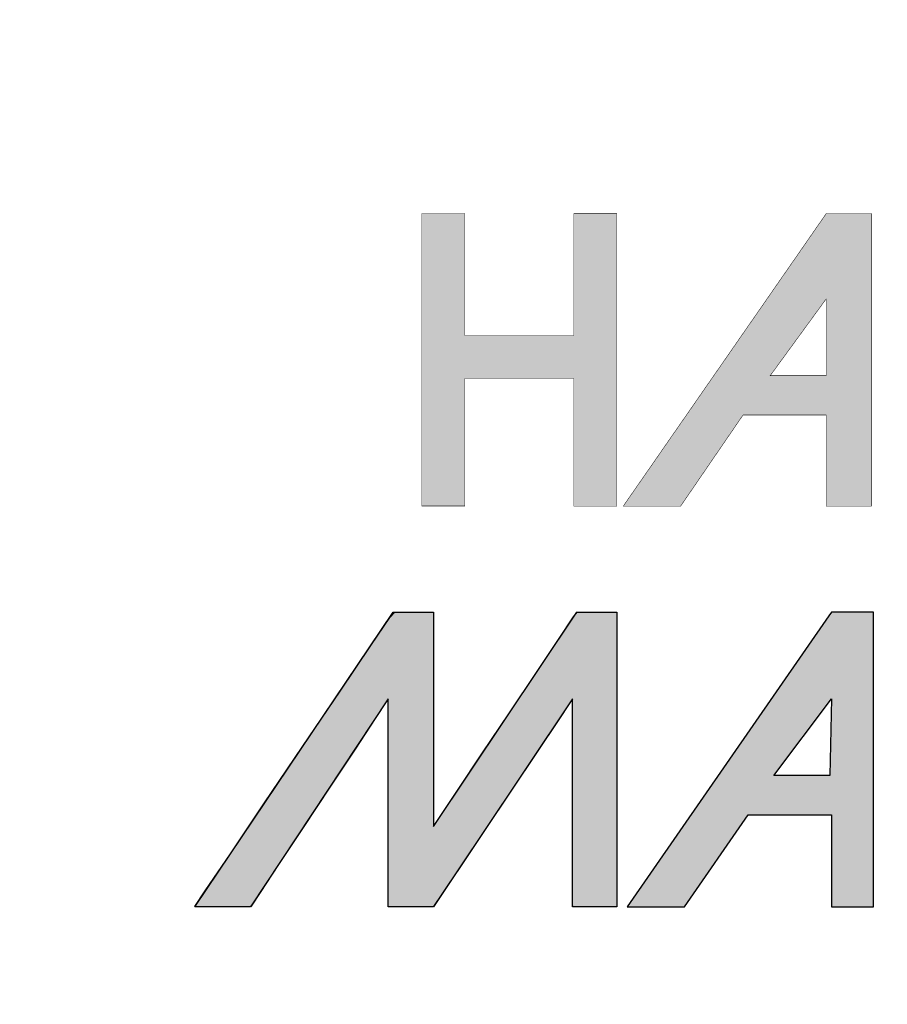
# Model space of a CAD drawing. Header units: inches. Extents: x 0 to 253, y 1 to 187.
# Tile 6 of 17: x 217 to 226, y 11 to 21. Entities that reach past the tile are written whole.
import ezdxf
from ezdxf import colors
from ezdxf.entities.mleader import LeaderData, LeaderLine
from ezdxf.math import Vec2, Vec3

# ---------------------------------------------------------------- set-up
doc = ezdxf.new("R2010")
doc.units = ezdxf.units.IN
doc.header["$MEASUREMENT"] = 0
doc.layers.add('Default', color=7, linetype='Continuous')

# ---------------------------------------------------------------- blocks, each defined once
blk = doc.blocks.new('_DOT')
at = {"color": 0}
blk.add_line((0, 0), (-1, 0), dxfattribs=at)
at = {"color": 0, "const_width": 0.333}
blk.add_lwpolyline([(-0.1665, 0, 1), (0.1665, 0, 1)], format="xyb", close=True, dxfattribs=at)
blk = doc.blocks.new('block_2')
at = {"layer": 'Default', "linetype": 'Continuous'}
blk.add_hatch(color=7, dxfattribs=at).paths.add_polyline_path([(-0.8327, 0.06669), (-0.8327, 0.08406), (-0.8327, 0.1076), (-0.8327, 0.13453), (-0.8327, 0.16208), (-0.8327, 0.18746), (-0.8327, 0.20791), (-0.8327, 0.22063), (-0.8328, 0.22345), (-0.83445, 0.22345), (-0.83771, 0.22345), (-0.8421, 0.22345), (-0.84711, 0.22345), (-0.85224, 0.22345), (-0.85701, 0.22345), (-0.86091, 0.22345), (-0.86471, 0.21953), (-0.8786, 0.19893), (-0.90103, 0.16565), (-0.92818, 0.12538), (-0.9562, 0.0838), (-0.98129, 0.04658), (-0.99959, 0.01942), (-1.00729, 0.008), (-1.00571, 0.00793), (-1.00095, 0.00793), (-0.99411, 0.00793), (-0.98627, 0.00793), (-0.97852, 0.00793), (-0.97193, 0.00793), (-0.96758, 0.00793), (-0.96617, 0.00834), (-0.95953, 0.01837), (-0.94594, 0.03889), (-0.92807, 0.06588), (-0.90856, 0.09534), (-0.89007, 0.12326), (-0.87525, 0.14563), (-0.86677, 0.15844), (-0.86573, 0.15788), (-0.86573, 0.1442), (-0.86573, 0.12126), (-0.86573, 0.09308), (-0.86573, 0.06367), (-0.86573, 0.03703), (-0.86573, 0.01717), (-0.86573, 0.00811), (-0.86462, 0.00793), (-0.86093, 0.00793), (-0.85551, 0.00793), (-0.84921, 0.00793), (-0.84292, 0.00793), (-0.83749, 0.00793), (-0.83381, 0.00793), (-0.83258, 0.00811), (-0.82652, 0.01717), (-0.81324, 0.03703), (-0.79542, 0.06367), (-0.77575, 0.09308), (-0.7569, 0.12126), (-0.74156, 0.1442), (-0.73241, 0.15788), (-0.73098, 0.15844), (-0.73098, 0.14563), (-0.73098, 0.12326), (-0.73098, 0.09534), (-0.73098, 0.06588), (-0.73098, 0.03889), (-0.73098, 0.01837), (-0.73098, 0.00834), (-0.73007, 0.00793), (-0.72661, 0.00793), (-0.72137, 0.00793), (-0.71521, 0.00793), (-0.70898, 0.00793), (-0.70354, 0.00793), (-0.69975, 0.00793), (-0.69846, 0.008), (-0.69846, 0.01942), (-0.69846, 0.04658), (-0.69846, 0.0838), (-0.69846, 0.12538), (-0.69846, 0.16565), (-0.69846, 0.19893), (-0.69846, 0.21953), (-0.69867, 0.22345), (-0.70097, 0.22345), (-0.70518, 0.22345), (-0.71051, 0.22345), (-0.71621, 0.22345), (-0.72149, 0.22345), (-0.72557, 0.22345), (-0.72769, 0.22345), (-0.73023, 0.21987), (-0.74082, 0.20403), (-0.75738, 0.17928), (-0.77712, 0.14977), (-0.79729, 0.11962), (-0.81512, 0.09297), (-0.82784, 0.07395)])
h = blk.add_hatch(color=7, dxfattribs=at)
h.paths.add_polyline_path([(-0.54363, 0.22064), (-0.69113, 0.00793), (-0.64918, 0.00793), (-0.6025, 0.07507), (-0.54167, 0.07507), (-0.54167, 0.00793), (-0.51073, 0.00793), (-0.51073, 0.22347), (-0.54167, 0.22347)])
h.paths.add_polyline_path([(-0.58365, 0.10388), (-0.54271, 0.10388), (-0.54167, 0.16001)])
at = {"layer": 'Default', "color": 7, "linetype": 'Continuous'}
for p, q in [((-0.54167, 0.22347), (-0.54363, 0.22064)), ((-0.51073, 0.22347), (-0.54167, 0.22347)), ((-0.51073, 0.00793), (-0.51073, 0.22347)), ((-0.54363, 0.22064), (-0.69113, 0.00793)), ((-0.58365, 0.10388), (-0.54167, 0.16001)), ((-0.54167, 0.16001), (-0.54271, 0.10388)), ((-0.54271, 0.10388), (-0.58365, 0.10388)), ((-0.64918, 0.00793), (-0.6025, 0.07507)), ((-0.6025, 0.07507), (-0.54167, 0.07507)), ((-0.54167, 0.07507), (-0.54167, 0.00793)), ((-0.69113, 0.00793), (-0.64918, 0.00793)), ((-0.54167, 0.00793), (-0.51073, 0.00793))]:
    blk.add_line(p, q, dxfattribs=at)
blk.add_lwpolyline([(-0.8327, 0.06669), (-0.82784, 0.07395), (-0.81512, 0.09297), (-0.79729, 0.11962), (-0.77712, 0.14977), (-0.75738, 0.17928), (-0.74082, 0.20403), (-0.73023, 0.21987), (-0.72769, 0.22345), (-0.72557, 0.22345), (-0.72149, 0.22345), (-0.71621, 0.22345), (-0.71051, 0.22345), (-0.70518, 0.22345), (-0.70097, 0.22345), (-0.69867, 0.22345), (-0.69846, 0.21953), (-0.69846, 0.19893), (-0.69846, 0.16565), (-0.69846, 0.12538), (-0.69846, 0.0838), (-0.69846, 0.04658), (-0.69846, 0.01942), (-0.69846, 0.008), (-0.69975, 0.00793), (-0.70354, 0.00793), (-0.70898, 0.00793), (-0.71521, 0.00793), (-0.72137, 0.00793), (-0.72661, 0.00793), (-0.73007, 0.00793), (-0.73098, 0.00834), (-0.73098, 0.01837), (-0.73098, 0.03889), (-0.73098, 0.06588), (-0.73098, 0.09534), (-0.73098, 0.12326), (-0.73098, 0.14563), (-0.73098, 0.15844), (-0.73241, 0.15788), (-0.74156, 0.1442), (-0.7569, 0.12126), (-0.77575, 0.09308), (-0.79542, 0.06367), (-0.81324, 0.03703), (-0.82652, 0.01717), (-0.83258, 0.00811), (-0.83381, 0.00793), (-0.83749, 0.00793), (-0.84292, 0.00793), (-0.84921, 0.00793), (-0.85551, 0.00793), (-0.86093, 0.00793), (-0.86462, 0.00793), (-0.86573, 0.00811), (-0.86573, 0.01717), (-0.86573, 0.03703), (-0.86573, 0.06367), (-0.86573, 0.09308), (-0.86573, 0.12126), (-0.86573, 0.1442), (-0.86573, 0.15788), (-0.86677, 0.15844), (-0.87525, 0.14563), (-0.89007, 0.12326), (-0.90856, 0.09534), (-0.92807, 0.06588), (-0.94594, 0.03889), (-0.95953, 0.01837), (-0.96617, 0.00834), (-0.96758, 0.00793), (-0.97193, 0.00793), (-0.97852, 0.00793), (-0.98627, 0.00793), (-0.99411, 0.00793), (-1.00095, 0.00793), (-1.00571, 0.00793), (-1.00729, 0.008), (-0.99959, 0.01942), (-0.98129, 0.04658), (-0.9562, 0.0838), (-0.92818, 0.12538), (-0.90103, 0.16565), (-0.8786, 0.19893), (-0.86471, 0.21953), (-0.86091, 0.22345), (-0.85701, 0.22345), (-0.85224, 0.22345), (-0.84711, 0.22345), (-0.8421, 0.22345), (-0.83771, 0.22345), (-0.83445, 0.22345), (-0.8328, 0.22345), (-0.8327, 0.22063), (-0.8327, 0.20791), (-0.8327, 0.18746), (-0.8327, 0.16208), (-0.8327, 0.13453), (-0.8327, 0.1076), (-0.8327, 0.08406), (-0.8327, 0.06669)], close=True, dxfattribs=at)
for points in [[(-1.00734, 0.00793), (-1.00734, 0.00793), (-0.86207, 0.22345), (-0.86207, 0.22345)], [(-0.86207, 0.22345), (-0.85505, 0.22345), (-0.8327, 0.22345), (-0.8327, 0.22345)], [(-0.8327, 0.06669), (-0.8327, 0.06669), (-0.72783, 0.22345), (-0.72783, 0.22345)], [(-0.8327, 0.22345), (-0.8327, 0.22345), (-0.8327, 0.10094), (-0.8327, 0.06669)], [(-0.72783, 0.22345), (-0.72783, 0.22345), (-0.69846, 0.22345), (-0.69846, 0.22345)], [(-0.69846, 0.22345), (-0.69846, 0.22345), (-0.69846, 0.00793), (-0.69846, 0.00793)], [(-0.86573, 0.16001), (-0.86573, 0.16001), (-0.96644, 0.00793), (-0.96644, 0.00793)], [(-0.86573, 0.00793), (-0.86573, 0.00793), (-0.86573, 0.16001), (-0.86573, 0.16001)], [(-0.73098, 0.16001), (-0.73098, 0.16001), (-0.8327, 0.00793), (-0.8327, 0.00793)], [(-0.73098, 0.00793), (-0.73098, 0.00793), (-0.73098, 0.16001), (-0.73098, 0.16001)], [(-0.96644, 0.00793), (-0.96644, 0.00793), (-1.00734, 0.00793), (-1.00734, 0.00793)], [(-0.8327, 0.00793), (-0.8327, 0.00793), (-0.86573, 0.00793), (-0.86573, 0.00793)], [(-0.69846, 0.00793), (-0.69846, 0.00793), (-0.73098, 0.00793), (-0.73098, 0.00793)]]:
    blk.add_open_spline(points, degree=3, dxfattribs=at)
blk = doc.blocks.new('Block1')
at = {"layer": 'Default', "linetype": 'Continuous'}
blk.add_hatch(color=7, dxfattribs=at).paths.add_polyline_path([(1.36286, 1.21446), (1.36286, 1.12534), (1.28316, 1.12534), (1.28316, 1.21448), (1.25172, 1.21448), (1.25172, 1.00054), (1.28316, 1.00054), (1.28316, 1.09389), (1.36286, 1.09389), (1.36286, 1.09387), (1.36286, 1.00052), (1.39433, 1.00052), (1.39433, 1.21446)])
h = blk.add_hatch(color=7, dxfattribs=at)
h.paths.add_polyline_path([(1.54746, 1.21448), (1.54667, 1.21332), (1.39904, 1.00052), (1.44101, 1.00052), (1.48663, 1.06712), (1.54746, 1.06712), (1.54746, 1.00052), (1.58049, 1.00052), (1.58049, 1.21448)])
h.paths.add_polyline_path([(1.54746, 1.09597), (1.54746, 1.15207), (1.50655, 1.09597)])
at = {"layer": 'Default', "color": 7, "linetype": 'Continuous', "const_width": 0.00035}
for points in [[(1.36286, 1.21446), (1.36286, 1.12534), (1.28316, 1.12534), (1.28316, 1.21448), (1.25172, 1.21448), (1.25172, 1.00054), (1.28316, 1.00054), (1.28316, 1.09389), (1.36286, 1.09389), (1.36286, 1.09387), (1.36286, 1.00052), (1.39433, 1.00052), (1.39433, 1.21446), (1.36286, 1.21446)], [(1.54746, 1.21448), (1.54667, 1.21332), (1.39904, 1.00052), (1.44101, 1.00052), (1.48663, 1.06712), (1.54746, 1.06712), (1.54746, 1.00052), (1.58049, 1.00052), (1.58049, 1.21448), (1.54746, 1.21448)], [(1.54746, 1.09597), (1.50655, 1.09597), (1.54746, 1.15207), (1.54746, 1.09597)]]:
    blk.add_lwpolyline(points, close=True, dxfattribs=at)
at = {"layer": 'Default', "color": 7}
blk.add_blockref('block_2', (2.0929, 0.69957), dxfattribs=at)
blk = doc.blocks.new('Block13')
at = {"layer": 'Default', "color": 7}
blk.add_blockref('Block1', (0.03706, 0.08409), dxfattribs=at)
blk = doc.blocks.new('Block11')
at = {"layer": 'Default', "color": 7}
blk.add_blockref('Block13', (0, 0), dxfattribs=at)
blk = doc.blocks.new('Block10')
at = {"layer": 'Default', "color": 7}
blk.add_blockref('Block11', (0, 0), dxfattribs=at)
blk = doc.blocks.new('Block222')
at = {"layer": 'Default', "color": 7, "xscale": 15, "yscale": 15, "zscale": 15}
blk.add_blockref('Block10', (121.713, -88.163), dxfattribs=at)
at = {"layer": 'Default', "color": 7, "linetype": 'Continuous'}
ml = blk.add_multileader_mtext('Standard', dxfattribs=at)
ml.set_content('{\\pxsm0.9;\\fArial|b1||i0||c0|p34;\\W1.;DRZ477\\P}', color=7)
ml.set_leader_properties()
ml.set_arrow_properties(name='DOT')
ml.build(insert=Vec2(0, 0))
ml.multileader.update_dxf_attribs({"leader_type": 0, "dogleg_length": 0, "arrow_head_size": 2.125})
ctx = ml.context
ctx.base_point, ctx.char_height, ctx.arrow_head_size, ctx.landing_gap_size = Vec3(154.362, -85.856), 2.125, 2.125, 0.744
ctx.text_align_type = 1
notes = []
notes.append((ctx, [(0, (0, 0, 0), (0, 0), (1, 0), 1, [])]))
ctx.mtext.insert, ctx.mtext.alignment = Vec3(159.8, -84.794), 2
for ctx, leaders in notes:
    for number, flags, end, landing, length, lines in leaders:
        leader = LeaderData()
        leader.index, (leader.has_last_leader_line, leader.has_dogleg_vector, leader.attachment_direction) = number, flags
        leader.last_leader_point, leader.dogleg_vector, leader.dogleg_length = Vec3(end), Vec3(landing), length
        for number, points, colour, breaks in lines:
            line = LeaderLine()
            line.index, line.vertices, line.color, line.breaks = number, Vec3.list(points), colors.encode_raw_color(colour), breaks
            leader.lines.append(line)
        ctx.leaders.append(leader)

msp = doc.modelspace()

# ---------------------------------------------------------------- block references
at = {"layer": 'Default', "color": 7, "xscale": 0.96, "yscale": 0.96, "zscale": 0.96}
msp.add_blockref('Block222', (85.926, 85.319), dxfattribs=at)

doc.saveas('drawing.dxf')
